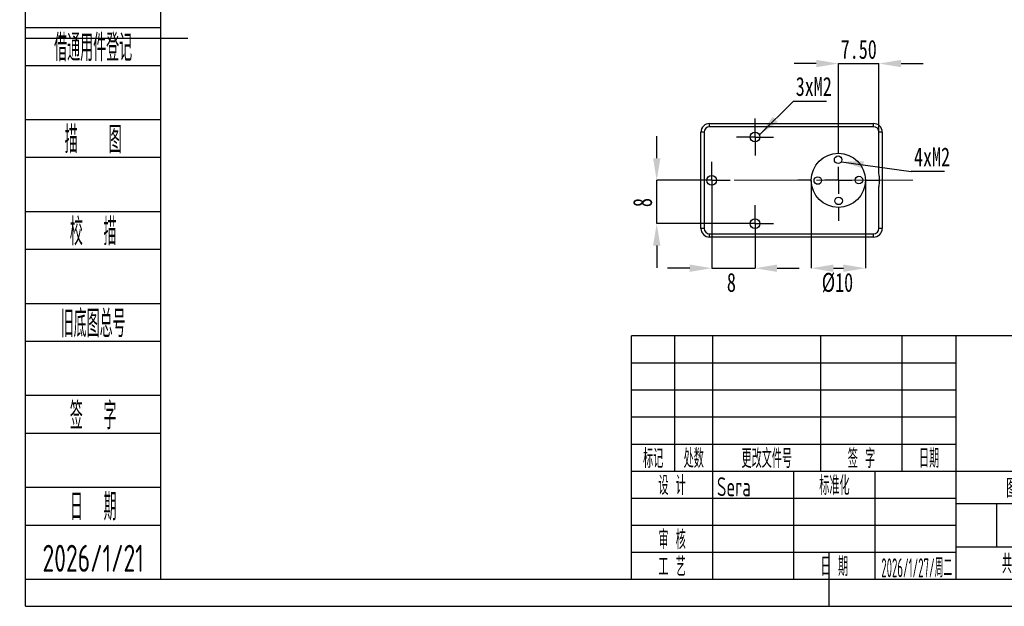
# Model space of a CAD drawing. Header units: inches. Extents: x 218 to 516, y -5 to 205.
# Tile 1 of 3: x 218 to 400, y -5 to 103. Entities that reach past the tile are written whole.
import ezdxf
from ezdxf.enums import TextEntityAlignment as Align

# ---------------------------------------------------------------- set-up
doc = ezdxf.new("R2010")
doc.units = ezdxf.units.IN
doc.header["$MEASUREMENT"] = 0
doc.linetypes.add('CENTER2', pattern=[28.575, 19.05, -3.175, 3.175, -3.175])
doc.linetypes.add('CENTERX2', pattern=[20.32, 12.7, -2.54, 2.54, -2.54])
for name, color, linetype in [('1轮廓实线层', 7, 'Continuous'), ('2细线层', 4, 'Continuous'), ('3中心线层', 1, 'CENTER2'), ('6文字层', 3, 'Continuous'), ('7标注层', 4, 'Continuous'), ('图框', 7, 'Continuous'), ('图框层', 7, 'Continuous')]:
    doc.layers.add(name, color=color, linetype=linetype)
doc.styles.add('PC_TEXTSTYLE', font='ISOCP.SHX', dxfattribs={"width": 0.707, "bigfont": 'GBCBIG.SHX'})
doc.styles.add('SLDTEXTSTYLE5', font='TXT', dxfattribs={"width": 0.7})
doc.dimstyles.new('SLDDIMSTYLE1', dxfattribs={"dimtxt": 0.18, "dimasz": 4.08, "dimexe": 0, "dimexo": 0.0625, "dimgap": 0, "dimtad": 0, "dimtih": 1, "dimtoh": 1, "dimdec": 0, "dimrnd": 1e-09, "dimzin": 0, "dimdsep": 46, "dimtxsty": 'Standard', "dimsah": 1, "dimcen": 0.09, "dimadec": 0, "dimazin": 0, "dimtfac": 4.08, "dimtdec": 0, "dimtofl": 0, "dimtmove": 0, "dimatfit": 3, "dimfxl": 1, "dimfrac": 2, "dimtolj": 1, "dimtzin": 0, "dimarcsym": 0})
doc.dimstyles.new('SLDDIMSTYLE2', dxfattribs={"dimtxt": 3.5, "dimasz": 4.08, "dimexe": 0, "dimexo": 0.0625, "dimgap": 0.875, "dimtad": 2, "dimrnd": 1e-09, "dimzin": 12, "dimdsep": 46, "dimtxsty": 'SLDTEXTSTYLE5', "dimsah": 1, "dimcen": 0.09, "dimadec": 0, "dimazin": 3, "dimtfac": 1, "dimtmove": 0, "dimatfit": 0, "dimfxl": 1, "dimfrac": 2, "dimtolj": 1, "dimtzin": 12, "dimarcsym": 0})
doc.dimstyles.new('SLDDIMSTYLE4', dxfattribs={"dimtxt": 3.5, "dimasz": 4.08, "dimexe": 0, "dimexo": 0.0625, "dimgap": 0.875, "dimtad": 2, "dimrnd": 1e-09, "dimzin": 4, "dimdsep": 46, "dimtxsty": 'SLDTEXTSTYLE5', "dimsah": 1, "dimcen": 0.09, "dimadec": 0, "dimazin": 1, "dimtfac": 1, "dimtmove": 0, "dimatfit": 0, "dimfxl": 1, "dimfrac": 2, "dimtolj": 1, "dimtzin": 12, "dimarcsym": 0})

# ---------------------------------------------------------------- blocks, each defined once
blk = doc.blocks.new('ZwmFrameMain_1_A4^_^无分区图框^_^landscape')
at = {"layer": '1轮廓实线层'}
for p, q in [((0, 0), (0, 200)), ((-25, 100), (5, 100)), ((123.5, -5), (123.5, 5)), ((0, 0), (267, 0))]:
    blk.add_line(p, q, dxfattribs=at)
at = {"layer": '2细线层'}
for q in [(-25, 205), (272, -5)]:
    blk.add_line((-25, -5), q, dxfattribs=at)
blk = doc.blocks.new('ZwmFrameMain_1_标题栏1')
at = {"layer": '1轮廓实线层'}
for p, q in [((-180, 0), (-180, 45)), ((0, 45), (-180, 45)), ((-172, 20), (-172, 45)), ((-165, 20), (-165, 45)), ((-145, 20), (-145, 45)), ((-130, 20), (-130, 45)), ((-120, 0), (-120, 45)), ((0, 0), (0, 45)), ((-60, 30), (0, 30)), ((-180, 20), (-60, 20)), ((-165, 0), (-165, 20)), ((-150, 0), (-150, 20)), ((-135, 0), (-135, 20)), ((-60, 15), (0, 15)), ((-180, 0), (0, 0))]:
    blk.add_line(p, q, dxfattribs=at)
at = {"layer": '1轮廓实线层', "color": 7}
for p, q in [((-60, 0), (-60, 45)), ((-180, 25), (-120, 25))]:
    blk.add_line(p, q, dxfattribs=at)
at = {"layer": '2细线层'}
for p, q in [((-180, 40), (-120, 40)), ((-180, 35), (-120, 35)), ((-180, 30), (-120, 30)), ((-90, 0), (-90, 20)), ((-75, 6), (-75, 20)), ((-180, 15), (-120, 15)), ((-120, 14), (-60, 14)), ((-112.5, 6), (-112.5, 14)), ((-105, 6), (-105, 14)), ((-97.5, 6), (-97.5, 14)), ((-180, 10), (-120, 10)), ((-120, 6), (-60, 6)), ((-180, 5), (-120, 5))]:
    blk.add_line(p, q, dxfattribs=at)
at = {"layer": '6文字层', "style": 'PC_TEXTSTYLE', "width": 0.667}
for s, p in [('标记', (-176, 22.5)), ('处数', (-168.5, 22.5)), (' 更改文件号 ', (-155, 22.5)), (' 签 字 ', (-137.5, 22.5)), (' 日期 ', (-125, 22.5)), (' 设 计 ', (-172.5, 17.51)), (' 标准化 ', (-142.5, 17.51)), (' 图 样 标 记 ', (-105, 17)), (' 重 量 ', (-82.5, 17)), (' 比 例 ', (-67.5, 17)), (' 审 核 ', (-172.5, 7.5)), ('共       页', (-105, 3)), ('第       页', (-75, 3)), (' 工 艺 ', (-172.5, 2.5)), (' 日 期 ', (-142.5, 2.5))]:
    blk.add_text(s, height=3.5, dxfattribs=at).set_placement(p, align=Align.MIDDLE)
at = {"layer": '6文字层', "style": 'PC_TEXTSTYLE', "flags": 8}
for tag, height, width, p, p2 in [('企业名称', 5, 3.445461, (-54.29, 34.82), (-5.27, 34.82)), ('产品名称或材料标记', 7, 1.034456, (-113.46, 28.64), (-66.42, 28.64)), ('图样名称', 5, 3.480264, (-54.79, 19.98), (-5.27, 19.98)), ('标准化', 3.5, 1.756036, (-133.83, 15.37), (-120.75, 15.37)), ('重量', 3.5, 2.448074, (-88.46, 7.54), (-76.55, 7.54)), ('比例', 3.5, 2.367734, (-73.35, 7.54), (-61.93, 7.54)), ('图样代号', 5, 3.489916, (-54.79, 5.63), (-5.52, 5.63)), ('审核', 3.5, 2.723972, (-163.99, 5.37), (-150.63, 5.37)), ('工艺', 3.5, 2.851598, (-164.21, 0.37), (-150.89, 0.37)), ('日期', 3.5, 2.733185, (-133.83, 0.37), (-120.75, 0.37)), ('共几页', 3.5, 0.953151, (-108.58, 1.48), (-101.56, 1.48))]:
    blk.add_attdef(tag, text='', height=height, dxfattribs=dict(at, width=width)).set_placement(p, p2, align=Align.FIT)
at = {"layer": '6文字层', "style": 'PC_TEXTSTYLE', "width": 9.901758, "flags": 8}
blk.add_attdef('设计', text='', height=3.5, rotation=359.5768, dxfattribs=at).set_placement((-164.23, 15.37), (-150.37, 15.27), align=Align.FIT)
at = {"layer": '6文字层', "color": 3, "style": 'PC_TEXTSTYLE', "width": 0.96618, "flags": 8}
blk.add_attdef('第几页', text='', height=3.5, dxfattribs=at).set_placement((-78.29, 1.5), (-71.16, 1.5), align=Align.FIT)
at = {"layer": '6文字层', "color": 0, "style": 'PC_TEXTSTYLE', "width": 0.715273, "flags": 8}
blk.add_attdef('图纸张数', text='', height=3.5, dxfattribs=at).set_placement((-2.66, -3.87), (4.46, -3.87), align=Align.FIT)
blk = doc.blocks.new('ZwmFrameMain_1_附加栏')
at = {"layer": '2细线层'}
for p, q in [((-25, 102), (0, 102)), ((-25, 95), (0, 95)), ((-25, 85), (0, 85)), ((-25, 78), (0, 78)), ((-25, 68), (0, 68)), ((-25, 61), (0, 61)), ((-25, 51), (0, 51)), ((-25, 44), (0, 44)), ((-25, 34), (0, 34)), ((-25, 27), (0, 27)), ((-25, 17), (0, 17)), ((-25, 10), (0, 10)), ((-25, 0), (0, 0))]:
    blk.add_line(p, q, dxfattribs=at)
at = {"layer": '6文字层', "color": 3, "style": 'PC_TEXTSTYLE'}
for s, width, p in [('借通用件登记', 0.667, (-12.5, 98.5)), ('描   图', 0.6667, (-12.5, 81.5)), ('校  描', 0.667, (-12.5, 64.5)), ('旧底图总号', 0.667, (-12.5, 47.5)), ('签  字', 0.667, (-12.5, 30.5)), ('日  期', 0.667, (-12.49, 13.6))]:
    blk.add_text(s, height=5, dxfattribs=dict(at, width=width)).set_placement(p, align=Align.MIDDLE)
at = {"layer": '6文字层', "style": 'PC_TEXTSTYLE'}
for tag, width, p, p2 in [('借通用件登记', 0.671328, (-23.44, 86.36), (-1.25, 86.36)), ('描图', 2.120922, (-23.44, 69.36), (-1.25, 69.36)), ('校图', 2.149976, (-23.75, 52.06), (-1.25, 52.06)), ('旧底图总号', 0.761452, (-22.84, 35.67), (-1.86, 35.67)), ('签字', 2.026939, (-23.14, 18.37), (-1.56, 18.37)), ('日期', 1.89999, (-22.84, 1.37), (-2.17, 1.37))]:
    blk.add_attdef(tag, text='', height=5, dxfattribs=dict(at, width=width)).set_placement(p, p2, align=Align.FIT)
blk = doc.blocks.new('*D69')
at = {"layer": '7标注层', "color": 0, "lineweight": -2}
for p, q in [((364.16, 73.69), (364.16, 57.5)), ((374.16, 73.69), (374.16, 57.5)), ((368.24, 57.5), (370.08, 57.5))]:
    blk.add_line(p, q, dxfattribs=at)
at = {"layer": '7标注层', "color": 0}
for points in [[(368.24, 58.18), (368.24, 56.82), (364.16, 57.5)], [(370.08, 56.82), (370.08, 58.18), (374.16, 57.5)]]:
    blk.add_solid(points, dxfattribs=at)
at = {"layer": 'Defpoints', "color": 0}
for p in [(364.16, 73.75), (374.16, 73.75), (374.16, 57.5)]:
    blk.add_point(p, dxfattribs=at)
at = {"layer": '7标注层', "color": 0, "insert": (368.99, 56.63), "char_height": 3.5, "attachment_point": 2, "style": 'SLDTEXTSTYLE5'}
blk.add_mtext('\\A1;%%c10', dxfattribs=at)
blk = doc.blocks.new('*D70')
at = {"layer": '7标注层', "color": 0, "lineweight": -2}
for p, q in [((345.76, 70.29), (345.76, 57.5)), ((353.76, 62.29), (353.76, 57.5)), ((341.68, 57.5), (337.6, 57.5)), ((345.76, 57.5), (353.76, 57.5)), ((357.84, 57.5), (361.92, 57.5))]:
    blk.add_line(p, q, dxfattribs=at)
at = {"layer": '7标注层', "color": 0}
for points in [[(341.68, 56.82), (341.68, 58.18), (345.76, 57.5)], [(357.84, 58.18), (357.84, 56.82), (353.76, 57.5)]]:
    blk.add_solid(points, dxfattribs=at)
at = {"layer": 'Defpoints', "color": 0}
for p in [(345.76, 70.35), (353.76, 62.35), (353.76, 57.5)]:
    blk.add_point(p, dxfattribs=at)
at = {"layer": '7标注层', "color": 0, "insert": (349.39, 56.63), "char_height": 3.5, "attachment_point": 2, "style": 'SLDTEXTSTYLE5'}
blk.add_mtext('\\A1;8', dxfattribs=at)
blk = doc.blocks.new('*D71')
at = {"layer": '7标注层', "color": 0, "lineweight": -2}
for p, q in [((335.59, 77.83), (335.59, 81.91)), ((342.3, 73.75), (335.59, 73.75)), ((335.59, 65.75), (335.59, 73.75)), ((350.3, 65.75), (335.59, 65.75)), ((335.59, 61.67), (335.59, 57.59))]:
    blk.add_line(p, q, dxfattribs=at)
at = {"layer": '7标注层', "color": 0}
for points in [[(334.91, 77.83), (336.27, 77.83), (335.59, 73.75)], [(336.27, 61.67), (334.91, 61.67), (335.59, 65.75)]]:
    blk.add_solid(points, dxfattribs=at)
at = {"layer": 'Defpoints', "color": 0}
for p in [(335.59, 73.75), (342.36, 73.75), (350.36, 65.75)]:
    blk.add_point(p, dxfattribs=at)
at = {"layer": '7标注层', "color": 0, "insert": (331.21, 69.63), "char_height": 3.5, "attachment_point": 2, "rotation": 90, "style": 'SLDTEXTSTYLE5'}
blk.add_mtext('\\A1;8', dxfattribs=at)
blk = doc.blocks.new('*D72')
at = {"layer": '7标注层', "color": 0, "lineweight": -2}
for p, q in [((365.08, 95.33), (361, 95.33)), ((369.16, 81.31), (369.16, 95.33)), ((369.16, 95.33), (376.66, 95.33)), ((376.66, 82.71), (376.66, 95.33)), ((380.74, 95.33), (384.82, 95.33))]:
    blk.add_line(p, q, dxfattribs=at)
at = {"layer": '7标注层', "color": 0}
for points in [[(365.08, 94.65), (365.08, 96.01), (369.16, 95.33)], [(380.74, 96.01), (380.74, 94.65), (376.66, 95.33)]]:
    blk.add_solid(points, dxfattribs=at)
at = {"layer": 'Defpoints', "color": 0}
for p in [(376.66, 95.33), (376.66, 82.65), (369.16, 81.25)]:
    blk.add_point(p, dxfattribs=at)
at = {"layer": '7标注层', "color": 0, "insert": (372.93, 99.71), "char_height": 3.5, "attachment_point": 2, "style": 'SLDTEXTSTYLE5'}
blk.add_mtext('\\A1;7.50', dxfattribs=at)
blk = doc.blocks.new('SW_NOTE_0_3')
at = {"layer": '图框', "color": 0}
blk.add_line((6.15, 0), (0, 0), dxfattribs=at)
at = {"layer": '图框', "color": 0, "insert": (0.45, 4.55), "char_height": 3.5, "attachment_point": 1, "style": 'SLDTEXTSTYLE5'}
blk.add_mtext('3xM2', dxfattribs=at)
blk = doc.blocks.new('SW_NOTE_0_4')
at = {"layer": '图框', "color": 0}
blk.add_line((6.15, 0), (0, 0), dxfattribs=at)
at = {"layer": '图框', "color": 0, "insert": (0.49, 4.44), "char_height": 3.5, "attachment_point": 1, "style": 'SLDTEXTSTYLE5'}
blk.add_mtext('4xM2', dxfattribs=at)
blk = doc.blocks.new('SW_CENTERMARKSYMBOL_9')
at = {"layer": '图框', "color": 0}
for p, q in [((0, 2.5), (0, 3.4)), ((0, 0), (0, 2.5)), ((-2.5, 0), (-3.4, 0)), ((0, 0), (-2.5, 0)), ((0, 0), (0, -2.5)), ((0, 0), (2.5, 0)), ((2.5, 0), (3.4, 0)), ((0, -2.5), (0, -3.4))]:
    blk.add_line(p, q, dxfattribs=at)
blk = doc.blocks.new('SW_CENTERMARKSYMBOL_10')
at = {"layer": '图框', "color": 0}
for p, q in [((0, 2.5), (0, 3.4)), ((0, 0), (0, 2.5)), ((-2.5, 0), (-3.4, 0)), ((0, 0), (-2.5, 0)), ((0, 0), (0, -2.5)), ((0, 0), (2.5, 0)), ((2.5, 0), (3.4, 0)), ((0, -2.5), (0, -3.4))]:
    blk.add_line(p, q, dxfattribs=at)
blk = doc.blocks.new('SW_CENTERMARKSYMBOL_11')
at = {"layer": '图框', "color": 0}
for p, q in [((0, 2.5), (0, 3.4)), ((0, 0), (0, 2.5)), ((-2.5, 0), (-3.4, 0)), ((0, 0), (-2.5, 0)), ((0, 0), (0, -2.5)), ((0, 0), (2.5, 0)), ((2.5, 0), (3.4, 0)), ((0, -2.5), (0, -3.4))]:
    blk.add_line(p, q, dxfattribs=at)
blk = doc.blocks.new('SW_CENTERMARKSYMBOL_12')
at = {"layer": '图框', "color": 0}
for p, q in [((0, 5), (0, 7.5)), ((0, 0), (0, 2.5)), ((-5, 0), (-7.5, 0)), ((0, 0), (-2.5, 0)), ((0, 0), (0, -2.5)), ((0, 0), (2.5, 0)), ((5, 0), (7.5, 0)), ((0, -5), (0, -7.5))]:
    blk.add_line(p, q, dxfattribs=at)

msp = doc.modelspace()

# ---------------------------------------------------------------- linework, layer by layer
at = {"color": 7, "linetype": 'Continuous', "lineweight": 25}
for p, q in [((345.363, 83.65), (345.363, 84.25)), ((345.363, 84.25), (375.663, 84.25)), ((375.663, 83.65), (375.663, 84.25)), ((343.763, 64.85), (343.763, 82.65)), ((344.363, 82.65), (343.763, 82.65)), ((344.363, 82.65), (344.363, 64.85)), ((375.663, 83.65), (345.363, 83.65)), ((376.663, 74.979), (376.663, 82.65)), ((377.263, 82.65), (376.663, 82.65)), ((377.263, 82.65), (377.263, 64.85)), ((376.663, 64.85), (376.663, 72.521)), ((344.363, 64.85), (343.763, 64.85)), ((345.363, 63.85), (375.663, 63.85)), ((345.363, 63.25), (345.363, 63.85)), ((375.663, 63.25), (375.663, 63.85)), ((377.263, 64.85), (376.663, 64.85)), ((375.663, 63.25), (345.363, 63.25))]:
    msp.add_line(p, q, dxfattribs=at)
for centre, radius in [((353.763, 81.75), 0.9), ((369.163, 73.75), 5), ((369.122, 77.55), 0.7), ((345.763, 73.75), 0.9), ((365.364, 73.709), 0.7), ((372.963, 73.792), 0.7), ((369.205, 69.95), 0.7), ((353.763, 65.75), 0.9)]:
    msp.add_circle(centre, radius, dxfattribs=at)
for centre, radius, start, end in [((345.363, 82.65), 1.6, 90, 180), ((375.663, 82.65), 1.6, 0, 90), ((345.363, 82.65), 1, 90, 180), ((375.663, 82.65), 1, 0, 90), ((345.363, 64.85), 1.6, 180, 270), ((345.363, 64.85), 1, 180, 270), ((375.663, 64.85), 1, 270, 0), ((375.663, 64.85), 1.6, 270, 0)]:
    msp.add_arc(centre, radius, start, end, dxfattribs=at)
msp.add_open_spline([(376.663, 72.521), (376.699, 72.794), (376.771, 73.337), (376.771, 74.163), (376.699, 74.706), (376.663, 74.979)], degree=3, knots=[0, 0, 0, 0, 0.3339916, 0.6660084, 1, 1, 1, 1], dxfattribs=at)
at = {"layer": '3中心线层', "linetype": 'CENTERX2', "lineweight": 18}
msp.add_line((382.894, 73.75), (343.363, 73.75), dxfattribs=at)

# ---------------------------------------------------------------- block references
at = {"layer": '3中心线层'}
for name, p in [('SW_CENTERMARKSYMBOL_9', (353.763, 81.75)), ('SW_CENTERMARKSYMBOL_12', (369.163, 73.75)), ('SW_CENTERMARKSYMBOL_11', (353.763, 65.75))]:
    msp.add_blockref(name, p, dxfattribs=at)
at = {"layer": '7标注层'}
for name, p in [('SW_NOTE_0_3', (360.832, 88.3)), ('SW_NOTE_0_4', (382.644, 75.381))]:
    msp.add_blockref(name, p, dxfattribs=at)
at = {"layer": '图框'}
msp.add_blockref('SW_CENTERMARKSYMBOL_10', (345.763, 73.75), dxfattribs=at)
at = {"layer": '图框层'}
msp.add_blockref('ZwmFrameMain_1_A4^_^无分区图框^_^landscape', (243.933, 0), dxfattribs=at)
ref = msp.add_blockref('ZwmFrameMain_1_附加栏', (243.933, 0), dxfattribs=at)
ref.add_attrib('日期', '2026/1/21', dxfattribs={"layer": '6文字层', "height": 5, "style": 'PC_TEXTSTYLE', "width": 0.707}).set_placement((231.431, 1.374), align=Align.CENTER)
ref = msp.add_blockref('ZwmFrameMain_1_标题栏1', (510.933, 0), dxfattribs=at)
ref.add_attrib('设计', 'Sera', (346.704, 15.372), dxfattribs={"layer": '6文字层', "height": 3.5, "rotation": 359.57685, "style": 'PC_TEXTSTYLE', "width": 0.707})
ref.add_attrib('日期', '2026/1/27/周二', dxfattribs={"layer": '6文字层', "height": 3.5, "style": 'PC_TEXTSTYLE', "width": 0.456431}).set_placement((377.098, 0.371), (390.181, 0.371), align=Align.FIT)
ref.add_attrib('图样名称', 'RX6-U12H-M外观尺寸图', dxfattribs={"layer": '6文字层', "height": 5, "style": 'PC_TEXTSTYLE', "width": 0.707}).set_placement((480.906, 19.978), align=Align.CENTER)
ref.add_attrib('图样代号', 'KHZY-27', dxfattribs={"layer": '6文字层', "height": 5, "style": 'PC_TEXTSTYLE', "width": 0.707}).set_placement((480.782, 5.63), align=Align.CENTER)
ref.add_attrib('比例', '1:1', dxfattribs={"layer": '6文字层', "height": 3.5, "style": 'PC_TEXTSTYLE', "width": 0.707}).set_placement((443.291, 7.542), align=Align.CENTER)

# ---------------------------------------------------------------- dimensions: what is measured, and where the dimension line sits
at = {"layer": '7标注层'}
for base, p1, p2, dimstyle, picture, middle in [((376.663, 95.334), (369.163, 81.25), (376.663, 82.65), 'SLDDIMSTYLE4', '*D72', (372.93, 95.334)), ((353.763, 57.501), (345.763, 70.35), (353.763, 62.35), 'SLDDIMSTYLE2', '*D70', (349.391, 57.501))]:
    dim = msp.add_linear_dim(base=base, p1=p1, p2=p2, dimstyle=dimstyle, dxfattribs=at)
    dim.commit()
    dim.dimension.update_dxf_attribs({"geometry": picture, "text_midpoint": middle, "dimtype": 160})
dim = msp.add_linear_dim(base=(335.587, 73.75), p1=(350.363, 65.75), p2=(342.363, 73.75), angle=90, dimstyle='SLDDIMSTYLE2', dxfattribs=at)
dim.commit()
dim.dimension.update_dxf_attribs({"geometry": '*D71', "text_midpoint": (335.587, 69.626), "dimtype": 160})
dim = msp.add_linear_dim(base=(374.163, 57.501), p1=(364.163, 73.75), p2=(374.163, 73.75), text='%%c<>', dimstyle='SLDDIMSTYLE2', dxfattribs=at)
dim.commit()
dim.dimension.update_dxf_attribs({"geometry": '*D69', "text_midpoint": (368.989, 57.501), "dimtype": 160})

# ---------------------------------------------------------------- leaders
at = {"layer": '图框'}
for points in [[(354.579, 82.13), (360.832, 88.3)], [(369.722, 77.189), (382.644, 75.381)]]:
    msp.add_leader(points, dimstyle='SLDDIMSTYLE1', dxfattribs=at)

doc.saveas('drawing.dxf')
